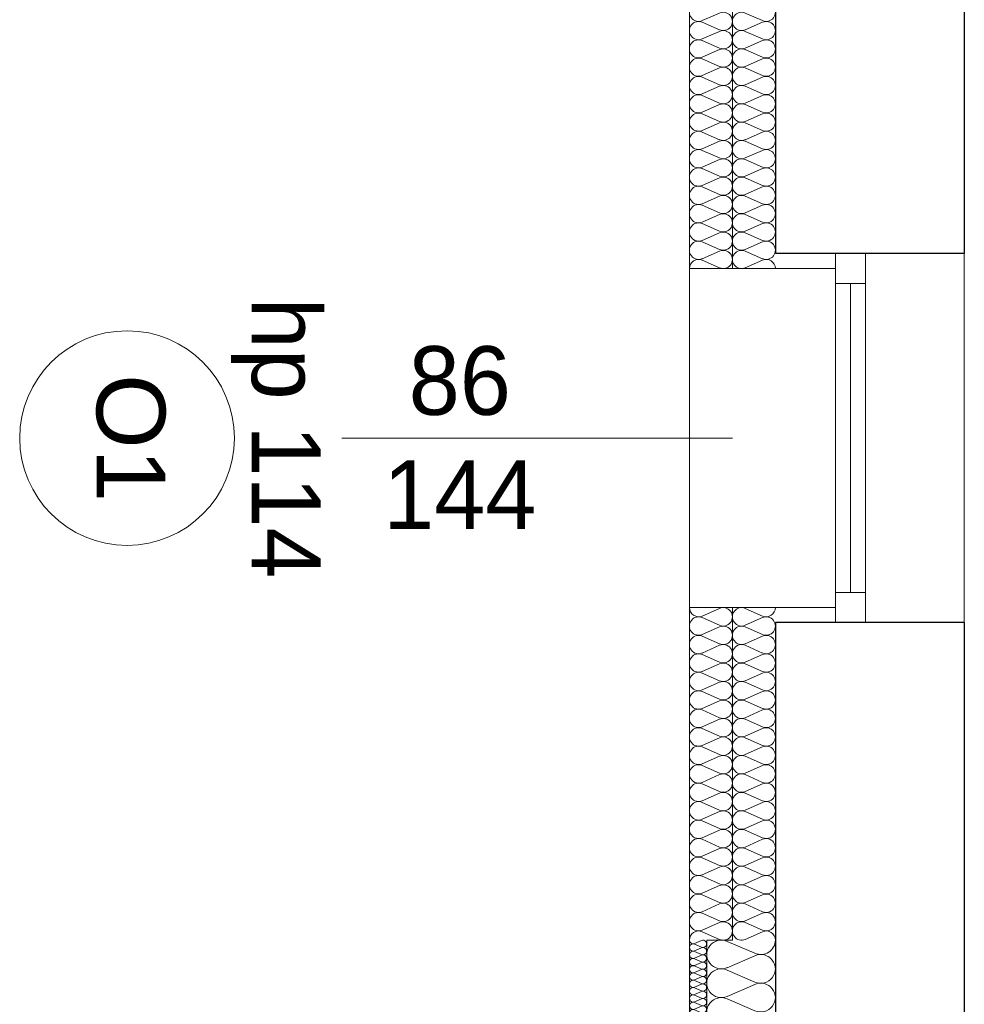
# Model space of a CAD drawing. Extents: x -440864 to -355682, y 13652 to 155872.
# Tile 90 of 179: x -382572 to -380372, y 30423 to 32718. Entities that reach past the tile are written whole.
import ezdxf

# ---------------------------------------------------------------- set-up
doc = ezdxf.new("R2010")
doc.units = 0
doc.header["$MEASUREMENT"] = 0
for name, color, linetype in [('#podkład', 252, 'Continuous'), ('Arch ocieplenie', 252, 'Continuous'), ('Inwent Izolacje', 252, 'Continuous')]:
    doc.layers.add(name, color=color, linetype=linetype)
for name, color, linetype, lineweight in [('Arch ocieplenie_Nr_Pióra__9', 252, 'Continuous', 13), ('Arch opisy okien_Nr_Pióra__9', 252, 'Continuous', 13), ('Arch opisy_Nr_Pióra__9', 252, 'Continuous', 13), ('Arch wykończenie_Nr_Pióra__3', 252, 'Continuous', 18), ('Inwent Izolacje_Nr_Pióra__2', 252, 'Continuous', 13), ('INWENT. OKNA_Nr_Pióra__21', 252, 'Continuous', 9), ('INWENT. OKNA_Nr_Pióra__5', 252, 'Continuous', 13), ('INWENT.ŚCIANY_Nr_Pióra__1', 252, 'Continuous', 25), ('INWENT.ŚCIANY_Nr_Pióra__2', 252, 'Continuous', 13), ('INWENT.ŚCIANY_Nr_Pióra__21', 252, 'Continuous', 9)]:
    doc.layers.add(name, color=color, linetype=linetype, lineweight=lineweight)
doc.styles.add('GENERATED_STYLE_10', font='arial.ttf')
doc.styles.add('GENERATED_STYLE_5', font='txt')

# ---------------------------------------------------------------- blocks, each defined once
blk = doc.blocks.new('Izolacja cieplna 14_13', base_point=(-430484.9, 30572.6))
at = {"layer": 'Arch ocieplenie_Nr_Pióra__9', "linetype": 'Continuous'}
for p, q in [((-430456.9, 30571.9), (-430473, 30564.8)), ((-430473, 30563.4), (-430456.9, 30556.3)), ((-430456.9, 30554.9), (-430473, 30547.8)), ((-430473, 30546.4), (-430456.9, 30539.4)), ((-430456.9, 30537.9), (-430473, 30530.9)), ((-430473, 30529.4), (-430456.9, 30522.4)), ((-430456.9, 30520.9), (-430473, 30513.9)), ((-430473, 30512.5), (-430456.9, 30505.4)), ((-430456.9, 30504), (-430473, 30496.9)), ((-430473, 30495.5), (-430456.9, 30488.4)), ((-430456.9, 30487), (-430473, 30479.9)), ((-430473, 30478.5), (-430456.9, 30471.4)), ((-430456.9, 30470), (-430473, 30462.9)), ((-430473, 30461.5), (-430456.9, 30454.4)), ((-430456.9, 30453), (-430473, 30445.9)), ((-430473, 30444.5), (-430456.9, 30437.5)), ((-430456.9, 30436), (-430473, 30429)), ((-430473, 30427.5), (-430456.9, 30420.5)), ((-430456.9, 30419), (-430473, 30412)), ((-430473, 30410.5), (-430456.9, 30403.5)), ((-430456.9, 30402.1), (-430473, 30395)), ((-430473, 30393.6), (-430456.9, 30386.5)), ((-430456.9, 30385.1), (-430473, 30378)), ((-430473, 30376.6), (-430456.9, 30369.5)), ((-430456.9, 30368.1), (-430473, 30361)), ((-430473, 30359.6), (-430456.9, 30352.5)), ((-430456.9, 30351.1), (-430473, 30344)), ((-430473, 30342.6), (-430456.9, 30335.5)), ((-430456.9, 30334.1), (-430473, 30327.1)), ((-430473, 30325.6), (-430456.9, 30318.6)), ((-430456.9, 30317.1), (-430473, 30310.1)), ((-430473, 30308.6), (-430456.9, 30301.6)), ((-430456.9, 30300.2), (-430473, 30293.1)), ((-430473, 30291.7), (-430456.9, 30284.6)), ((-430456.9, 30283.2), (-430473, 30276.1)), ((-430473, 30274.7), (-430456.9, 30267.6)), ((-430456.9, 30266.2), (-430473, 30259.1)), ((-430473, 30257.7), (-430456.9, 30250.6)), ((-430456.9, 30249.2), (-430473, 30242.1)), ((-430473, 30240.7), (-430456.9, 30233.6)), ((-430456.9, 30232.2), (-430473, 30225.2)), ((-430473, 30223.7), (-430456.9, 30216.7)), ((-430456.9, 30215.2), (-430473, 30208.2)), ((-430473, 30206.7), (-430456.9, 30199.7)), ((-430456.9, 30198.2), (-430473, 30191.2)), ((-430473, 30189.8), (-430456.9, 30182.7)), ((-430456.9, 30181.3), (-430473, 30174.2)), ((-430473, 30172.8), (-430456.9, 30165.7)), ((-430456.9, 30164.3), (-430473, 30157.2)), ((-430473, 30155.8), (-430456.9, 30148.7)), ((-430456.9, 30147.3), (-430473, 30140.2)), ((-430473, 30138.8), (-430456.9, 30131.7)), ((-430456.9, 30130.3), (-430473, 30123.2)), ((-430473, 30121.8), (-430456.9, 30114.8)), ((-430456.9, 30113.3), (-430473, 30106.3)), ((-430473, 30104.8), (-430456.9, 30097.8)), ((-430456.9, 30096.3), (-430473, 30089.3)), ((-430473, 30087.9), (-430456.9, 30080.8)), ((-430456.9, 30079.4), (-430473, 30072.3)), ((-430473, 30070.9), (-430456.9, 30063.8)), ((-430456.9, 30062.4), (-430473, 30055.3)), ((-430473, 30053.9), (-430456.9, 30046.8)), ((-430456.9, 30045.4), (-430473, 30038.3)), ((-430473, 30036.9), (-430456.9, 30029.8)), ((-430456.9, 30028.4), (-430473, 30021.3)), ((-430473, 30019.9), (-430456.9, 30012.8)), ((-430456.9, 30011.4), (-430473, 30004.4)), ((-430473, 30002.9), (-430456.9, 29995.9)), ((-430456.9, 29994.4), (-430473, 29987.4)), ((-430473, 29985.9), (-430456.9, 29978.9)), ((-430456.9, 29977.5), (-430473, 29970.4)), ((-430473, 29969), (-430456.9, 29961.9)), ((-430456.9, 29960.5), (-430473, 29953.4)), ((-430473, 29952), (-430456.9, 29944.9)), ((-430456.9, 29943.5), (-430473, 29936.4)), ((-430473, 29935), (-430456.9, 29927.9)), ((-430456.9, 29926.5), (-430473, 29919.4)), ((-430473, 29918), (-430456.9, 29910.9)), ((-430456.9, 29909.5), (-430473, 29902.5)), ((-430473, 29901), (-430456.9, 29894)), ((-430456.9, 29892.5), (-430473, 29885.5)), ((-430473, 29884), (-430456.9, 29877)), ((-430456.9, 29875.5), (-430473, 29868.5)), ((-430473, 29867.1), (-430456.9, 29860)), ((-430456.9, 29858.6), (-430473, 29851.5)), ((-430473, 29850.1), (-430456.9, 29843)), ((-430456.9, 29841.6), (-430473, 29834.5)), ((-430473, 29833.1), (-430456.9, 29826)), ((-430456.9, 29824.6), (-430473, 29817.5)), ((-430473, 29816.1), (-430456.9, 29809)), ((-430456.9, 29807.6), (-430473, 29800.5)), ((-430473, 29799.1), (-430456.9, 29792.1)), ((-430456.9, 29790.6), (-430473, 29783.6)), ((-430473, 29782.1), (-430456.9, 29775.1)), ((-430456.9, 29773.6), (-430473, 29766.6)), ((-430473, 29765.2), (-430456.9, 29758.1)), ((-430456.9, 29756.7), (-430473, 29749.6)), ((-430473, 29748.2), (-430456.9, 29741.1)), ((-430456.9, 29739.7), (-430473, 29732.6)), ((-430473, 29731.2), (-430456.9, 29724.1)), ((-430456.9, 29722.7), (-430473, 29715.6)), ((-430473, 29714.2), (-430456.9, 29707.1)), ((-430456.9, 29705.7), (-430473, 29698.6)), ((-430473, 29697.2), (-430456.9, 29690.2)), ((-430456.9, 29688.7), (-430473, 29681.7)), ((-430473, 29680.2), (-430456.9, 29673.2)), ((-430456.9, 29671.7), (-430473, 29664.7)), ((-430473, 29663.2), (-430456.9, 29656.2)), ((-430456.9, 29654.8), (-430473, 29647.7)), ((-430473, 29646.3), (-430456.9, 29639.2)), ((-430456.9, 29637.8), (-430473, 29630.7)), ((-430473, 29629.3), (-430456.9, 29622.2)), ((-430456.9, 29620.8), (-430473, 29613.7)), ((-430473, 29612.3), (-430456.9, 29605.2)), ((-430456.9, 29603.8), (-430473, 29596.7)), ((-430473, 29595.3), (-430456.9, 29588.2)), ((-430456.9, 29586.8), (-430473, 29579.8)), ((-430473, 29578.3), (-430456.9, 29571.3)), ((-430456.9, 29569.8), (-430473, 29562.8)), ((-430473, 29561.3), (-430456.9, 29554.3)), ((-430456.9, 29552.9), (-430473, 29545.8)), ((-430473, 29544.4), (-430456.9, 29537.3)), ((-430456.9, 29535.9), (-430473, 29528.8)), ((-430473, 29527.4), (-430456.9, 29520.3)), ((-430456.9, 29518.9), (-430473, 29511.8)), ((-430473, 29510.4), (-430456.9, 29503.3))]:
    blk.add_line(p, q, dxfattribs=at)
for centre, start_param, end_param in [((-430476.4, 30555.6), 1.158004, 5.125183), ((-430476.4, 30572.6), 3.141593, 5.125182), ((-430453.5, 30564.1), 4.299595, 8.266775), ((-430476.4, 30538.6), 1.158004, 5.125183), ((-430453.5, 30547.1), 4.299595, 8.266775), ((-430453.5, 30530.2), 4.299595, 8.266775), ((-430476.4, 30521.7), 1.158004, 5.125183), ((-430453.5, 30513.2), 4.299595, 8.266775), ((-430476.4, 30504.7), 1.158004, 5.125183), ((-430476.4, 30487.7), 1.158004, 5.125183), ((-430453.5, 30496.2), 4.299595, 8.266775), ((-430476.4, 30470.7), 1.158004, 5.125183), ((-430453.5, 30479.2), 4.299595, 8.266775), ((-430453.5, 30462.2), 4.299595, 8.266775), ((-430476.4, 30453.7), 1.158004, 5.125183), ((-430453.5, 30445.2), 4.299595, 8.266775), ((-430476.4, 30436.7), 1.158004, 5.125183), ((-430476.4, 30419.8), 1.158004, 5.125183), ((-430453.5, 30428.2), 4.299595, 8.266775), ((-430476.4, 30402.8), 1.158004, 5.125183), ((-430453.5, 30411.3), 4.299595, 8.266775), ((-430453.5, 30394.3), 4.299595, 8.266775), ((-430476.4, 30385.8), 1.158004, 5.125183), ((-430453.5, 30377.3), 4.299595, 8.266775), ((-430476.4, 30368.8), 1.158004, 5.125183), ((-430476.4, 30351.8), 1.158004, 5.125183), ((-430453.5, 30360.3), 4.299595, 8.266775), ((-430476.4, 30334.8), 1.158004, 5.125183), ((-430453.5, 30343.3), 4.299595, 8.266775), ((-430453.5, 30326.3), 4.299595, 8.266775), ((-430476.4, 30317.8), 1.158004, 5.125183), ((-430476.4, 30300.9), 1.158004, 5.125183), ((-430453.5, 30309.4), 4.299595, 8.266775), ((-430476.4, 30283.9), 1.158004, 5.125183), ((-430453.5, 30292.4), 4.299595, 8.266775), ((-430476.4, 30266.9), 1.158004, 5.125183), ((-430453.5, 30275.4), 4.299595, 8.266775), ((-430453.5, 30258.4), 4.299595, 8.266775), ((-430476.4, 30249.9), 1.158004, 5.125183), ((-430476.4, 30232.9), 1.158004, 5.125183), ((-430453.5, 30241.4), 4.299595, 8.266775), ((-430476.4, 30215.9), 1.158004, 5.125183), ((-430453.5, 30224.4), 4.299595, 8.266775), ((-430476.4, 30199), 1.158004, 5.125183), ((-430453.5, 30207.5), 4.299595, 8.266775), ((-430453.5, 30190.5), 4.299595, 8.266775), ((-430476.4, 30182), 1.158004, 5.125183), ((-430476.4, 30165), 1.158004, 5.125183), ((-430453.5, 30173.5), 4.299595, 8.266775), ((-430476.4, 30148), 1.158004, 5.125183), ((-430453.5, 30156.5), 4.299595, 8.266775), ((-430476.4, 30131), 1.158004, 5.125183), ((-430453.5, 30139.5), 4.299595, 8.266775), ((-430453.5, 30122.5), 4.299595, 8.266775), ((-430476.4, 30114), 1.158004, 5.125183), ((-430476.4, 30097.1), 1.158004, 5.125183), ((-430453.5, 30105.5), 4.299595, 8.266775), ((-430476.4, 30080.1), 1.158004, 5.125183), ((-430453.5, 30088.6), 4.299595, 8.266775), ((-430453.5, 30071.6), 4.299595, 8.266775), ((-430476.4, 30063.1), 1.158004, 5.125183), ((-430453.5, 30054.6), 4.299595, 8.266775), ((-430476.4, 30046.1), 1.158004, 5.125183), ((-430476.4, 30029.1), 1.158004, 5.125183), ((-430453.5, 30037.6), 4.299595, 8.266775), ((-430476.4, 30012.1), 1.158004, 5.125183), ((-430453.5, 30020.6), 4.299595, 8.266775), ((-430453.5, 30003.6), 4.299595, 8.266775), ((-430476.4, 29995.2), 1.158004, 5.125183), ((-430453.5, 29986.7), 4.299595, 8.266775), ((-430476.4, 29978.2), 1.158004, 5.125183), ((-430476.4, 29961.2), 1.158004, 5.125183), ((-430453.5, 29969.7), 4.299595, 8.266775), ((-430476.4, 29944.2), 1.158004, 5.125183), ((-430453.5, 29952.7), 4.299595, 8.266775), ((-430453.5, 29935.7), 4.299595, 8.266775), ((-430476.4, 29927.2), 1.158004, 5.125183), ((-430453.5, 29918.7), 4.299595, 8.266775), ((-430476.4, 29910.2), 1.158004, 5.125183), ((-430476.4, 29893.2), 1.158004, 5.125183), ((-430453.5, 29901.7), 4.299595, 8.266775), ((-430476.4, 29876.3), 1.158004, 5.125183), ((-430453.5, 29884.8), 4.299595, 8.266775), ((-430453.5, 29867.8), 4.299595, 8.266775), ((-430476.4, 29859.3), 1.158004, 5.125183), ((-430476.4, 29842.3), 1.158004, 5.125183), ((-430453.5, 29850.8), 4.299595, 8.266775), ((-430476.4, 29825.3), 1.158004, 5.125183), ((-430453.5, 29833.8), 4.299595, 8.266775), ((-430476.4, 29808.3), 1.158004, 5.125183), ((-430453.5, 29816.8), 4.299595, 8.266775), ((-430453.5, 29799.8), 4.299595, 8.266775), ((-430476.4, 29791.3), 1.158004, 5.125183), ((-430476.4, 29774.4), 1.158004, 5.125183), ((-430453.5, 29782.8), 4.299595, 8.266775), ((-430476.4, 29757.4), 1.158004, 5.125183), ((-430453.5, 29765.9), 4.299595, 8.266775), ((-430476.4, 29740.4), 1.158004, 5.125183), ((-430453.5, 29748.9), 4.299595, 8.266775), ((-430453.5, 29731.9), 4.299595, 8.266775), ((-430476.4, 29723.4), 1.158004, 5.125183), ((-430476.4, 29706.4), 1.158004, 5.125183), ((-430453.5, 29714.9), 4.299595, 8.266775), ((-430476.4, 29689.4), 1.158004, 5.125183), ((-430453.5, 29697.9), 4.299595, 8.266775), ((-430476.4, 29672.5), 1.158004, 5.125183), ((-430453.5, 29680.9), 4.299595, 8.266775), ((-430453.5, 29664), 4.299595, 8.266775), ((-430476.4, 29655.5), 1.158004, 5.125183), ((-430476.4, 29638.5), 1.158004, 5.125183), ((-430453.5, 29647), 4.299595, 8.266775), ((-430476.4, 29621.5), 1.158004, 5.125183), ((-430453.5, 29630), 4.299595, 8.266775), ((-430453.5, 29613), 4.299595, 8.266775), ((-430476.4, 29604.5), 1.158004, 5.125183), ((-430453.5, 29596), 4.299595, 8.266775), ((-430476.4, 29587.5), 1.158004, 5.125183), ((-430476.4, 29570.5), 1.158004, 5.125183), ((-430453.5, 29579), 4.299595, 8.266775), ((-430476.4, 29553.6), 1.158004, 5.125183), ((-430453.5, 29562.1), 4.299595, 8.266775), ((-430453.5, 29545.1), 4.299595, 8.266775), ((-430476.4, 29536.6), 1.158004, 5.125183), ((-430453.5, 29528.1), 4.299595, 8.266775), ((-430476.4, 29519.6), 1.158004, 5.125183), ((-430476.4, 29502.6), 1.158004, 3.141593), ((-430453.5, 29511.1), 4.299595, 8.266775)]:
    blk.add_ellipse(centre, major_axis=(8.51, 0), ratio=0.99823, start_param=start_param, end_param=end_param, dxfattribs=at)
blk = doc.blocks.new('Izolacja cieplna 14_16', base_point=(-430484.9, 31347.6))
at = {"layer": 'Arch ocieplenie_Nr_Pióra__9', "linetype": 'Continuous'}
for p, q in [((-430414.7, 31345.8), (-430455.1, 31327.9)), ((-430455.1, 31324.3), (-430414.7, 31306.4)), ((-430414.7, 31302.7), (-430455.1, 31284.8)), ((-430455.1, 31281.2), (-430414.7, 31263.3)), ((-430414.7, 31259.7), (-430455.1, 31241.8)), ((-430455.1, 31238.2), (-430414.7, 31220.3)), ((-430414.7, 31216.6), (-430455.1, 31198.7)), ((-430455.1, 31195.1), (-430414.7, 31177.2)), ((-430414.7, 31173.6), (-430455.1, 31155.7)), ((-430455.1, 31152.1), (-430414.7, 31134.1)), ((-430414.7, 31130.5), (-430455.1, 31112.6)), ((-430455.1, 31109), (-430414.7, 31091.1)), ((-430414.7, 31087.5), (-430455.1, 31069.6)), ((-430455.1, 31065.9), (-430414.7, 31048)), ((-430414.7, 31044.4), (-430455.1, 31026.5)), ((-430455.1, 31022.9), (-430414.7, 31005)), ((-430414.7, 31001.4), (-430455.1, 30983.4)), ((-430455.1, 30979.8), (-430414.7, 30961.9)), ((-430414.7, 30958.3), (-430455.1, 30940.4)), ((-430455.1, 30936.8), (-430414.7, 30918.9)), ((-430414.7, 30915.2), (-430455.1, 30897.3)), ((-430455.1, 30893.7), (-430414.7, 30875.8)), ((-430414.7, 30872.2), (-430455.1, 30854.3)), ((-430455.1, 30850.7), (-430414.7, 30832.8)), ((-430414.7, 30829.1), (-430455.1, 30811.2)), ((-430455.1, 30807.6), (-430414.7, 30789.7)), ((-430414.7, 30786.1), (-430455.1, 30768.2)), ((-430455.1, 30764.6), (-430414.7, 30746.6)), ((-430414.7, 30743), (-430455.1, 30725.1)), ((-430455.1, 30721.5), (-430414.7, 30703.6)), ((-430414.7, 30700), (-430455.1, 30682.1)), ((-430455.1, 30678.4), (-430414.7, 30660.5)), ((-430414.7, 30656.9), (-430455.1, 30639)), ((-430455.1, 30635.4), (-430414.7, 30617.5)), ((-430414.7, 30613.9), (-430455.1, 30595.9)), ((-430455.1, 30592.3), (-430414.7, 30574.4))]:
    blk.add_line(p, q, dxfattribs=at)
for centre, start_param, end_param in [((-430463.7, 31347.6), 4.712389, 6.695979), ((-430406.2, 31326.1), 5.870392, 9.837571), ((-430463.7, 31304.6), 2.7288, 6.695979), ((-430406.2, 31283), 5.870392, 9.837571), ((-430463.7, 31261.5), 2.7288, 6.695979), ((-430406.2, 31240), 5.870392, 9.837571), ((-430463.7, 31218.4), 2.7288, 6.695979), ((-430406.2, 31196.9), 5.870392, 9.837571), ((-430463.7, 31175.4), 2.7288, 6.695979), ((-430406.2, 31153.9), 5.870392, 9.837571), ((-430463.7, 31132.3), 2.7288, 6.695979), ((-430406.2, 31110.8), 5.870392, 9.837571), ((-430463.7, 31089.3), 2.7288, 6.695979), ((-430406.2, 31067.8), 5.870392, 9.837571), ((-430463.7, 31046.2), 2.7288, 6.695979), ((-430406.2, 31024.7), 5.870392, 9.837571), ((-430463.7, 31003.2), 2.7288, 6.695979), ((-430406.2, 30981.6), 5.870392, 9.837571), ((-430463.7, 30960.1), 2.7288, 6.695979), ((-430406.2, 30938.6), 5.870392, 9.837571), ((-430463.7, 30917.1), 2.7288, 6.695979), ((-430406.2, 30895.5), 5.870392, 9.837571), ((-430463.7, 30874), 2.7288, 6.695979), ((-430406.2, 30852.5), 5.870392, 9.837571), ((-430463.7, 30830.9), 2.7288, 6.695979), ((-430406.2, 30809.4), 5.870392, 9.837571), ((-430463.7, 30787.9), 2.7288, 6.695979), ((-430406.2, 30766.4), 5.870392, 9.837571), ((-430463.7, 30744.8), 2.7288, 6.695979), ((-430406.2, 30723.3), 5.870392, 9.837571), ((-430463.7, 30701.8), 2.7288, 6.695979), ((-430406.2, 30680.3), 5.870392, 9.837571), ((-430463.7, 30658.7), 2.7288, 6.695979), ((-430406.2, 30637.2), 5.870392, 9.837571), ((-430463.7, 30615.7), 2.7288, 6.695979), ((-430406.2, 30594.1), 5.870392, 9.837571), ((-430463.7, 30572.6), 2.7288, 4.712389)]:
    blk.add_ellipse(centre, major_axis=(0, -21.5), ratio=0.987924, start_param=start_param, end_param=end_param, dxfattribs=at)
blk = doc.blocks.new('Izolacja cieplna 14_17', base_point=(-430484.9, 36062.6))
at = {"layer": 'Arch ocieplenie_Nr_Pióra__9', "linetype": 'Continuous'}
for p, q in [((-430414.7, 32733.1), (-430455.1, 32715.4)), ((-430455.1, 32711.8), (-430414.7, 32694)), ((-430414.7, 32690.4), (-430455.1, 32672.7)), ((-430455.1, 32669.1), (-430414.7, 32651.4)), ((-430414.7, 32647.8), (-430455.1, 32630)), ((-430455.1, 32626.4), (-430414.7, 32608.7)), ((-430414.7, 32605.1), (-430455.1, 32587.4)), ((-430455.1, 32583.8), (-430414.7, 32566)), ((-430414.7, 32562.4), (-430455.1, 32544.7)), ((-430455.1, 32541.1), (-430414.7, 32523.4)), ((-430414.7, 32519.8), (-430455.1, 32502)), ((-430455.1, 32498.5), (-430414.7, 32480.7)), ((-430414.7, 32477.1), (-430455.1, 32459.4)), ((-430455.1, 32455.8), (-430414.7, 32438)), ((-430414.7, 32434.5), (-430455.1, 32416.7)), ((-430455.1, 32413.1), (-430414.7, 32395.4)), ((-430414.7, 32391.8), (-430455.1, 32374.1)), ((-430455.1, 32370.5), (-430414.7, 32352.7)), ((-430414.7, 32349.1), (-430455.1, 32331.4)), ((-430455.1, 32327.8), (-430414.7, 32310.1)), ((-430414.7, 32306.5), (-430455.1, 32288.7)), ((-430455.1, 32285.1), (-430414.7, 32267.4)), ((-430414.7, 32263.8), (-430455.1, 32246.1)), ((-430455.1, 32242.5), (-430414.7, 32224.7)), ((-430414.7, 32221.1), (-430455.1, 32203.4)), ((-430455.1, 32199.8), (-430414.7, 32182.1)), ((-430414.7, 32178.5), (-430455.1, 32160.7)), ((-430455.1, 32157.2), (-430414.7, 32139.4))]:
    blk.add_line(p, q, dxfattribs=at)
for centre, start_param, end_param in [((-430463.7, 32734.9), 2.7288, 6.695979), ((-430406.2, 32713.6), 5.870392, 9.837571), ((-430463.7, 32692.2), 2.7288, 6.695979), ((-430406.2, 32670.9), 5.870392, 9.837571), ((-430463.7, 32649.6), 2.7288, 6.695979), ((-430406.2, 32628.2), 5.870392, 9.837571), ((-430463.7, 32606.9), 2.7288, 6.695979), ((-430406.2, 32585.6), 5.870392, 9.837571), ((-430463.7, 32564.2), 2.7288, 6.695979), ((-430406.2, 32542.9), 5.870392, 9.837571), ((-430463.7, 32521.6), 2.7288, 6.695979), ((-430406.2, 32500.2), 5.870392, 9.837571), ((-430463.7, 32478.9), 2.7288, 6.695979), ((-430406.2, 32457.6), 5.870392, 9.837571), ((-430463.7, 32436.3), 2.7288, 6.695979), ((-430406.2, 32414.9), 5.870392, 9.837571), ((-430463.7, 32393.6), 2.7288, 6.695979), ((-430406.2, 32372.3), 5.870392, 9.837571), ((-430463.7, 32350.9), 2.7288, 6.695979), ((-430406.2, 32329.6), 5.870392, 9.837571), ((-430463.7, 32308.3), 2.7288, 6.695979), ((-430406.2, 32286.9), 5.870392, 9.837571), ((-430463.7, 32265.6), 2.7288, 6.695979), ((-430406.2, 32244.3), 5.870392, 9.837571), ((-430463.7, 32222.9), 2.7288, 6.695979), ((-430406.2, 32201.6), 5.870392, 9.837571), ((-430463.7, 32180.3), 2.7288, 6.695979), ((-430406.2, 32158.9), 5.870392, 9.837571), ((-430463.7, 32137.6), 2.7288, 4.712389)]:
    blk.add_ellipse(centre, major_axis=(0, -21.3), ratio=0.997013, start_param=start_param, end_param=end_param, dxfattribs=at)
blk = doc.blocks.new('Izolacja cieplna 14_265', base_point=(-430284.9, 32137.6))
at = {"layer": 'Inwent Izolacje_Nr_Pióra__2', "linetype": 'Continuous'}
for p, q in [((-430314.7, 32715.4), (-430355.1, 32733.1)), ((-430355.1, 32694), (-430314.7, 32711.8)), ((-430314.7, 32672.7), (-430355.1, 32690.4)), ((-430355.1, 32651.4), (-430314.7, 32669.1)), ((-430314.7, 32630), (-430355.1, 32647.8)), ((-430355.1, 32608.7), (-430314.7, 32626.4)), ((-430314.7, 32587.4), (-430355.1, 32605.1)), ((-430355.1, 32566), (-430314.7, 32583.8)), ((-430314.7, 32544.7), (-430355.1, 32562.4)), ((-430355.1, 32523.4), (-430314.7, 32541.1)), ((-430314.7, 32502), (-430355.1, 32519.8)), ((-430355.1, 32480.7), (-430314.7, 32498.5)), ((-430314.7, 32459.4), (-430355.1, 32477.1)), ((-430355.1, 32438), (-430314.7, 32455.8)), ((-430314.7, 32416.7), (-430355.1, 32434.5)), ((-430355.1, 32395.4), (-430314.7, 32413.1)), ((-430314.7, 32374), (-430355.1, 32391.8)), ((-430355.1, 32352.7), (-430314.7, 32370.5)), ((-430314.7, 32331.4), (-430355.1, 32349.1)), ((-430355.1, 32310.1), (-430314.7, 32327.8)), ((-430314.7, 32288.7), (-430355.1, 32306.5)), ((-430355.1, 32267.4), (-430314.7, 32285.1)), ((-430314.7, 32246.1), (-430355.1, 32263.8)), ((-430355.1, 32224.7), (-430314.7, 32242.5)), ((-430314.7, 32203.4), (-430355.1, 32221.1)), ((-430355.1, 32182.1), (-430314.7, 32199.8)), ((-430314.7, 32160.7), (-430355.1, 32178.5)), ((-430355.1, 32139.4), (-430314.7, 32157.2))]:
    blk.add_line(p, q, dxfattribs=at)
for centre, start_param, end_param in [((-430306.2, 32734.9), 2.7288, 6.695979), ((-430363.7, 32713.6), 5.870392, 9.837571), ((-430306.2, 32692.2), 2.7288, 6.695979), ((-430363.7, 32670.9), 5.870392, 9.837571), ((-430363.7, 32628.2), 5.870392, 9.837571), ((-430306.2, 32649.6), 2.7288, 6.695979), ((-430306.2, 32606.9), 2.7288, 6.695979), ((-430363.7, 32585.6), 5.870392, 9.837571), ((-430306.2, 32564.2), 2.7288, 6.695979), ((-430363.7, 32542.9), 5.870392, 9.837571), ((-430306.2, 32521.6), 2.7288, 6.695979), ((-430363.7, 32500.2), 5.870392, 9.837571), ((-430306.2, 32478.9), 2.7288, 6.695979), ((-430363.7, 32457.6), 5.870392, 9.837571), ((-430306.2, 32436.3), 2.7288, 6.695979), ((-430363.7, 32414.9), 5.870392, 9.837571), ((-430306.2, 32393.6), 2.7288, 6.695979), ((-430363.7, 32372.3), 5.870392, 9.837571), ((-430363.7, 32329.6), 5.870392, 9.837571), ((-430306.2, 32350.9), 2.7288, 6.695979), ((-430306.2, 32308.3), 2.7288, 6.695979), ((-430363.7, 32286.9), 5.870392, 9.837571), ((-430306.2, 32265.6), 2.7288, 6.695979), ((-430363.7, 32244.3), 5.870392, 9.837571), ((-430306.2, 32222.9), 2.7288, 6.695979), ((-430363.7, 32201.6), 5.870392, 9.837571), ((-430306.2, 32180.3), 2.7288, 6.695979), ((-430363.7, 32158.9), 5.870392, 9.837571), ((-430306.2, 32137.6), 4.712389, 6.695979)]:
    blk.add_ellipse(centre, major_axis=(0, 21.3), ratio=0.997013, start_param=start_param, end_param=end_param, dxfattribs=at)
blk = doc.blocks.new('Izolacja cieplna 14_266', base_point=(-430284.9, 30572.6))
at = {"layer": 'Inwent Izolacje_Nr_Pióra__2', "linetype": 'Continuous'}
for p, q in [((-430314.7, 31327.9), (-430355.1, 31345.8)), ((-430355.1, 31306.4), (-430314.7, 31324.3)), ((-430314.7, 31284.8), (-430355.1, 31302.7)), ((-430355.1, 31263.3), (-430314.7, 31281.2)), ((-430314.7, 31241.8), (-430355.1, 31259.7)), ((-430355.1, 31220.3), (-430314.7, 31238.2)), ((-430314.7, 31198.7), (-430355.1, 31216.6)), ((-430355.1, 31177.2), (-430314.7, 31195.1)), ((-430314.7, 31155.7), (-430355.1, 31173.6)), ((-430355.1, 31134.1), (-430314.7, 31152.1)), ((-430314.7, 31112.6), (-430355.1, 31130.5)), ((-430355.1, 31091.1), (-430314.7, 31109)), ((-430314.7, 31069.6), (-430355.1, 31087.5)), ((-430355.1, 31048), (-430314.7, 31065.9)), ((-430314.7, 31026.5), (-430355.1, 31044.4)), ((-430355.1, 31005), (-430314.7, 31022.9)), ((-430314.7, 30983.4), (-430355.1, 31001.4)), ((-430355.1, 30961.9), (-430314.7, 30979.8)), ((-430314.7, 30940.4), (-430355.1, 30958.3)), ((-430355.1, 30918.9), (-430314.7, 30936.8)), ((-430314.7, 30897.3), (-430355.1, 30915.2)), ((-430355.1, 30875.8), (-430314.7, 30893.7)), ((-430314.7, 30854.3), (-430355.1, 30872.2)), ((-430355.1, 30832.8), (-430314.7, 30850.7)), ((-430314.7, 30811.2), (-430355.1, 30829.1)), ((-430355.1, 30789.7), (-430314.7, 30807.6)), ((-430314.7, 30768.2), (-430355.1, 30786.1)), ((-430355.1, 30746.6), (-430314.7, 30764.6)), ((-430314.7, 30725.1), (-430355.1, 30743)), ((-430355.1, 30703.6), (-430314.7, 30721.5)), ((-430314.7, 30682.1), (-430355.1, 30700)), ((-430355.1, 30660.5), (-430314.7, 30678.4)), ((-430314.7, 30639), (-430355.1, 30656.9)), ((-430355.1, 30617.5), (-430314.7, 30635.4)), ((-430314.7, 30595.9), (-430355.1, 30613.9)), ((-430355.1, 30574.4), (-430314.7, 30592.3))]:
    blk.add_line(p, q, dxfattribs=at)
for centre, start_param, end_param in [((-430363.7, 31326.1), 5.870392, 9.837571), ((-430306.2, 31347.6), 2.7288, 4.712389), ((-430306.2, 31304.6), 2.7288, 6.695979), ((-430363.7, 31283), 5.870392, 9.837571), ((-430306.2, 31261.5), 2.7288, 6.695979), ((-430363.7, 31240), 5.870392, 9.837571), ((-430306.2, 31218.4), 2.7288, 6.695979), ((-430363.7, 31196.9), 5.870392, 9.837571), ((-430306.2, 31175.4), 2.7288, 6.695979), ((-430363.7, 31153.9), 5.870392, 9.837571), ((-430306.2, 31132.3), 2.7288, 6.695979), ((-430363.7, 31110.8), 5.870392, 9.837571), ((-430363.7, 31067.7), 5.870392, 9.837571), ((-430306.2, 31089.3), 2.7288, 6.695979), ((-430306.2, 31046.2), 2.7288, 6.695979), ((-430363.7, 31024.7), 5.870392, 9.837571), ((-430306.2, 31003.2), 2.7288, 6.695979), ((-430363.7, 30981.6), 5.870392, 9.837571), ((-430306.2, 30960.1), 2.7288, 6.695979), ((-430363.7, 30938.6), 5.870392, 9.837571), ((-430306.2, 30917.1), 2.7288, 6.695979), ((-430363.7, 30895.5), 5.870392, 9.837571), ((-430306.2, 30874), 2.7288, 6.695979), ((-430363.7, 30852.5), 5.870392, 9.837571), ((-430306.2, 30830.9), 2.7288, 6.695979), ((-430363.7, 30809.4), 5.870392, 9.837571), ((-430306.2, 30787.9), 2.7288, 6.695979), ((-430363.7, 30766.4), 5.870392, 9.837571), ((-430363.7, 30723.3), 5.870392, 9.837571), ((-430306.2, 30744.8), 2.7288, 6.695979), ((-430306.2, 30701.8), 2.7288, 6.695979), ((-430363.7, 30680.2), 5.870392, 9.837571), ((-430306.2, 30658.7), 2.7288, 6.695979), ((-430363.7, 30637.2), 5.870392, 9.837571), ((-430306.2, 30615.7), 2.7288, 6.695979), ((-430363.7, 30594.1), 5.870392, 9.837571), ((-430306.2, 30572.6), 4.712389, 6.695979)]:
    blk.add_ellipse(centre, major_axis=(0, 21.5), ratio=0.987924, start_param=start_param, end_param=end_param, dxfattribs=at)
blk = doc.blocks.new('Izolacja cieplna 14_268', base_point=(-430284.9, 29502.6))
at = {"layer": 'Inwent Izolacje_Nr_Pióra__2', "linetype": 'Continuous'}
for p, q in [((-430332.6, 30542), (-430397.3, 30569.8)), ((-430397.3, 30508.5), (-430332.6, 30536.4)), ((-430332.6, 30475.1), (-430397.3, 30502.9)), ((-430397.3, 30441.7), (-430332.6, 30469.5)), ((-430332.6, 30408.2), (-430397.3, 30436.1)), ((-430397.3, 30374.8), (-430332.6, 30402.6)), ((-430332.6, 30341.4), (-430397.3, 30369.2)), ((-430397.3, 30307.9), (-430332.6, 30335.7)), ((-430332.6, 30274.5), (-430397.3, 30302.3)), ((-430397.3, 30241), (-430332.6, 30268.9)), ((-430332.6, 30207.6), (-430397.3, 30235.4)), ((-430397.3, 30174.2), (-430332.6, 30202)), ((-430332.6, 30140.7), (-430397.3, 30168.6)), ((-430397.3, 30107.3), (-430332.6, 30135.1)), ((-430332.6, 30073.9), (-430397.3, 30101.7)), ((-430397.3, 30040.4), (-430332.6, 30068.2)), ((-430332.6, 30007), (-430397.3, 30034.8)), ((-430397.3, 29973.5), (-430332.6, 30001.4)), ((-430332.6, 29940.1), (-430397.3, 29967.9)), ((-430397.3, 29906.7), (-430332.6, 29934.5)), ((-430332.6, 29873.2), (-430397.3, 29901.1)), ((-430397.3, 29839.8), (-430332.6, 29867.6)), ((-430332.6, 29806.4), (-430397.3, 29834.2)), ((-430397.3, 29772.9), (-430332.6, 29800.7)), ((-430332.6, 29739.5), (-430397.3, 29767.3)), ((-430397.3, 29706), (-430332.6, 29733.9)), ((-430332.6, 29672.6), (-430397.3, 29700.4)), ((-430397.3, 29639.2), (-430332.6, 29667)), ((-430332.6, 29605.7), (-430397.3, 29633.6)), ((-430397.3, 29572.3), (-430332.6, 29600.1)), ((-430332.6, 29538.9), (-430397.3, 29566.7)), ((-430397.3, 29505.4), (-430332.6, 29533.2))]:
    blk.add_line(p, q, dxfattribs=at)
for centre, start_param, end_param in [((-430410.9, 30539.2), 4.299595, 8.266775), ((-430319, 30572.6), 1.158004, 3.141593), ((-430319, 30505.7), 1.158004, 5.125183), ((-430410.9, 30472.3), 4.299595, 8.266775), ((-430319, 30438.9), 1.158004, 5.125183), ((-430410.9, 30405.4), 4.299595, 8.266775), ((-430319, 30372), 1.158004, 5.125183), ((-430410.9, 30338.5), 4.299595, 8.266775), ((-430319, 30305.1), 1.158004, 5.125183), ((-430410.9, 30271.7), 4.299595, 8.266775), ((-430319, 30238.2), 1.158004, 5.125183), ((-430410.9, 30204.8), 4.299595, 8.266775), ((-430319, 30171.4), 1.158004, 5.125183), ((-430410.9, 30137.9), 4.299595, 8.266775), ((-430319, 30104.5), 1.158004, 5.125183), ((-430410.9, 30071), 4.299595, 8.266775), ((-430319, 30037.6), 1.158004, 5.125183), ((-430410.9, 30004.2), 4.299595, 8.266775), ((-430319, 29970.7), 1.158004, 5.125183), ((-430410.9, 29937.3), 4.299595, 8.266775), ((-430319, 29903.9), 1.158004, 5.125183), ((-430410.9, 29870.4), 4.299595, 8.266775), ((-430319, 29837), 1.158004, 5.125183), ((-430410.9, 29803.5), 4.299595, 8.266775), ((-430319, 29770.1), 1.158004, 5.125183), ((-430410.9, 29736.7), 4.299595, 8.266775), ((-430319, 29703.2), 1.158004, 5.125183), ((-430410.9, 29669.8), 4.299595, 8.266775), ((-430319, 29636.4), 1.158004, 5.125183), ((-430410.9, 29602.9), 4.299595, 8.266775), ((-430319, 29569.5), 1.158004, 5.125183), ((-430410.9, 29536), 4.299595, 8.266775), ((-430319, 29502.6), 3.141593, 5.125182)]:
    blk.add_ellipse(centre, major_axis=(-34, 0), ratio=0.982632, start_param=start_param, end_param=end_param, dxfattribs=at)
blk = doc.blocks.new('parter')
at = {"layer": 'Arch opisy_Nr_Pióra__9', "color": 252, "linetype": 'Continuous'}
blk.add_circle((-431794.9, 31742.6), 250, dxfattribs=at)
at = {"layer": 'Arch wykończenie_Nr_Pióra__3', "color": 252, "linetype": 'Continuous'}
for p, q in [((-430484.9, 37292.6), (-430484.9, 32137.6)), ((-430484.9, 32137.6), (-430144.9, 32137.6)), ((-430484.9, 31347.6), (-430144.9, 31347.6)), ((-430484.9, 31347.6), (-430484.9, 28912.6))]:
    blk.add_line(p, q, dxfattribs=at)
at = {"layer": 'INWENT. OKNA_Nr_Pióra__5', "color": 252, "linetype": 'Continuous'}
for p, q in [((-430074.9, 32172.6), (-430144.9, 32172.6)), ((-430144.9, 32172.6), (-430144.9, 31312.6)), ((-430074.9, 32172.6), (-430074.9, 31312.6)), ((-430074.9, 32102.6), (-430144.9, 32102.6)), ((-430109.9, 32102.6), (-430109.9, 31382.6)), ((-430384.9, 31742.6), (-431294.9, 31742.6)), ((-430074.9, 31382.6), (-430144.9, 31382.6)), ((-430074.9, 31312.6), (-430144.9, 31312.6))]:
    blk.add_line(p, q, dxfattribs=at)
at = {"layer": 'INWENT.ŚCIANY_Nr_Pióra__1', "color": 252, "linetype": 'Continuous'}
for p, q in [((-430284.9, 37092.6), (-430284.9, 32172.6)), ((-429844.9, 32752.6), (-429844.9, 32172.6)), ((-429844.9, 32172.6), (-430284.9, 32172.6)), ((-429844.9, 31312.6), (-430284.9, 31312.6)), ((-430284.9, 31312.6), (-430284.9, 28952.6)), ((-429844.9, 31312.6), (-429844.9, 28952.6))]:
    blk.add_line(p, q, dxfattribs=at)
at = {"layer": 'INWENT.ŚCIANY_Nr_Pióra__2', "color": 252, "linetype": 'Continuous'}
for p, q in [((-430384.9, 32137.6), (-430384.9, 36062.6)), ((-430384.9, 30572.6), (-430384.9, 31347.6)), ((-430444.9, 30572.6), (-430384.9, 30572.6)), ((-430444.9, 30572.6), (-430444.9, 29502.6))]:
    blk.add_line(p, q, dxfattribs=at)
at = {"layer": 'INWENT.ŚCIANY_Nr_Pióra__21', "color": 252, "linetype": 'Continuous'}
for p, q in [((-429844.9, 32172.6), (-429844.9, 31312.6)), ((-430484.9, 32137.6), (-430484.9, 31347.6))]:
    blk.add_line(p, q, dxfattribs=at)
at = {"layer": 'Arch ocieplenie', "color": 252, "linetype": 'Continuous', "lineweight": 13}
for name, p in [('Izolacja cieplna 14_17', (-430484.9, 36062.6)), ('Izolacja cieplna 14_16', (-430484.9, 31347.6)), ('Izolacja cieplna 14_13', (-430484.9, 30572.6))]:
    blk.add_blockref(name, p, dxfattribs=at)
at = {"layer": 'Inwent Izolacje', "color": 252, "linetype": 'Continuous', "lineweight": 13}
for name, p in [('Izolacja cieplna 14_265', (-430284.9, 32137.6)), ('Izolacja cieplna 14_266', (-430284.9, 30572.6)), ('Izolacja cieplna 14_268', (-430284.9, 29502.6))]:
    blk.add_blockref(name, p, dxfattribs=at)
at = {"layer": 'Arch opisy okien_Nr_Pióra__9', "color": 252, "linetype": 'Continuous', "insert": (-431705.8, 31742.6), "char_height": 160, "attachment_point": 2, "rotation": 270, "style": 'GENERATED_STYLE_10'}
blk.add_mtext('{O1}', dxfattribs=at)
at = {"layer": 'INWENT. OKNA_Nr_Pióra__21', "color": 252, "linetype": 'Continuous', "insert": (-431344.3, 31742.6), "char_height": 160, "attachment_point": 2, "rotation": 270, "style": 'GENERATED_STYLE_5'}
blk.add_mtext('{hp 114}', dxfattribs=at)
at = {"layer": 'INWENT. OKNA_Nr_Pióra__21', "color": 252, "linetype": 'Continuous', "insert": (-431019.9, 31956.8), "char_height": 160, "width": 709.227, "attachment_point": 2, "line_spacing_factor": 0.997246, "style": 'GENERATED_STYLE_5'}
blk.add_mtext('{86\\P144}', dxfattribs=at)

msp = doc.modelspace()

# ---------------------------------------------------------------- block references
at = {"layer": '#podkład', "color": 3, "lineweight": 50}
msp.add_blockref('parter', (49473.1, 0), dxfattribs=at)

doc.saveas('drawing.dxf')
